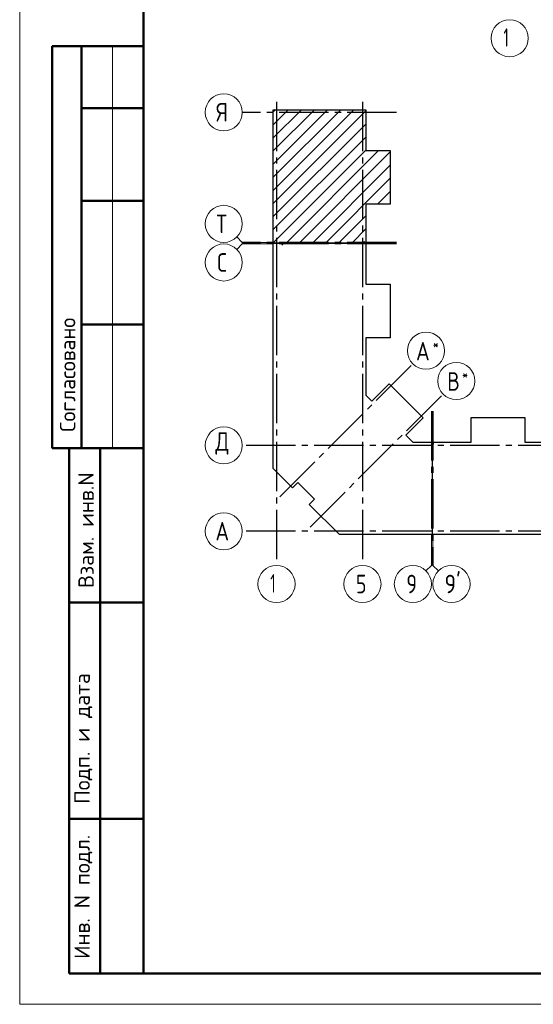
# Model space of a CAD drawing. Header units: millimetres. Extents: x 0 to 31770, y 0 to 42000.
# Tile 1 of 13: x 0 to 8306, y 0 to 15930. Entities that reach past the tile are written whole.
import ezdxf

# ---------------------------------------------------------------- set-up
doc = ezdxf.new("R2010")
doc.units = ezdxf.units.MM
doc.linetypes.add('______5', pattern=[1100, 800, -100, 100, -100])
doc.layers.add('Standard', color=7, linetype='Continuous', lineweight=25)
doc.layers.add('Оси', color=40, linetype='______5', lineweight=18)
doc.styles.add('ISOCPEUR', font='txt')

msp = doc.modelspace()

# ---------------------------------------------------------------- linework, layer by layer
at = {"layer": 'Standard', "color": 7, "linetype": 'Continuous', "lineweight": 50, "transparency": 33554687}
for p, q in [((2000, 15500), (527, 15500)), ((527, 15500), (527, 9000)), ((527, 15500), (527, 9000)), ((1000, 15500), (1000, 9000)), ((2000, 14500), (1000, 14500)), ((2000, 13000), (1000, 13000)), ((2000, 11000), (1000, 11000)), ((0, 9000), (6, 9000)), ((527, 9000), (2000, 9000)), ((800, 500), (800, 9000)), ((800, 500), (800, 9000)), ((1300, 500), (1300, 9000)), ((800, 6500), (2000, 6500)), ((800, 3000), (2000, 3000)), ((2000, 500), (800, 500))]:
    msp.add_line(p, q, dxfattribs=at)
at = {"layer": 'Standard', "color": 7, "linetype": 'Continuous', "lineweight": 13, "transparency": 33554687}
for p, q in [((1500, 15500), (1500, 9000)), ((3600, 12327), (3512, 12415)), ((3600, 12302), (3512, 12214)), ((3600, 12327), (4100, 12327)), ((3600, 12302), (4100, 12302)), ((6658, 7100), (6658, 7600)), ((6683, 7100), (6683, 7600)), ((6658, 7100), (6570, 7012)), ((6683, 7100), (6771, 7012))]:
    msp.add_line(p, q, dxfattribs=at)
at = {"layer": 'Standard', "color": 7, "linetype": 'Continuous', "lineweight": 35, "transparency": 33554687}
for p, q in [((4100, 13169), (5405, 14474)), ((4100, 13594), (4980, 14474)), ((4100, 14018), (4556, 14474)), ((4100, 14442), (4132, 14474)), ((4100, 13382), (5192, 14474)), ((4100, 13806), (4768, 14474)), ((4100, 14230), (4344, 14474)), ((4100, 12957), (5596, 14453)), ((4100, 12745), (5596, 14241)), ((4100, 12533), (5596, 14029)), ((4100, 12321), (5596, 13817)), ((4308, 12317), (5804, 13813)), ((4520, 12317), (5993, 13790)), ((4733, 12317), (5993, 13577)), ((4945, 12317), (5993, 13365)), ((5785, 12945), (5993, 13153)), ((5157, 12317), (5596, 12756)), ((5369, 12317), (5596, 12544)), ((5581, 12317), (5596, 12332))]:
    msp.add_line(p, q, dxfattribs=at)
at = {"layer": 'Standard', "color": 7, "linetype": 'Continuous', "lineweight": 13, "transparency": 33554687}
msp.add_lwpolyline([(0, 0), (29700, 0), (29700, 42000), (0, 42000), (0, 0)], close=True, dxfattribs=at)
at = {"layer": 'Standard', "color": 7, "linetype": 'Continuous', "lineweight": 50, "transparency": 33554687}
msp.add_lwpolyline([(2000, 41500), (29200, 41500), (29200, 500), (2000, 500), (2000, 41500)], close=True, dxfattribs=at)
at = {"layer": 'Standard', "color": 7, "linetype": 'Continuous', "lineweight": 25, "transparency": 33554687}
for points in [[(4100, 12317), (4100, 14474), (5596, 14474), (5596, 13813), (5993, 13813), (5993, 12945), (5596, 12945), (5596, 12317), (5578, 12317), (5578, 12337), (5563, 12337), (5563, 12317), (4100, 12317)], [(4100, 8857), (4100, 12312), (4238, 12312), (4238, 12292), (4253, 12292), (4253, 12312), (5596, 12312), (5596, 11649), (5993, 11649), (5993, 10781), (5596, 10781), (5596, 9855), (5694, 9757), (5975, 10038), (6524, 9489), (6243, 9208), (6355, 9096), (6668, 9096), (6668, 7600), (5170, 7600), (4682, 8088), (4767, 8173), (4499, 8441), (4414, 8356), (4100, 8670), (4100, 8857)], [(6673, 7600), (6673, 9063), (6693, 9063), (6693, 9078), (6673, 9078), (6673, 9096), (7301, 9096), (7301, 9493), (8169, 9493), (8169, 9096), (8787, 9096), (9405, 9096), (9405, 9493), (10273, 9493), (10273, 9096), (10934, 9096), (10934, 7600), (8787, 7600), (6673, 7600)]]:
    msp.add_lwpolyline(points, dxfattribs=at)
at = {"layer": 'Оси', "color": 8, "linetype": '______5', "lineweight": -3, "transparency": 33554687}
for p, q in [((4153, 14601), (4153, 7100)), ((5543, 14601), (5543, 7100)), ((6096, 14431), (3600, 14431)), ((6096, 12327), (3600, 12327)), ((6096, 12302), (3600, 12302)), ((4208, 8212), (6358, 10362)), ((4698, 7722), (6848, 9872)), ((6658, 9596), (6658, 7100)), ((6683, 9596), (6683, 7100)), ((11061, 9043), (3600, 9043)), ((11061, 9043), (3600, 9043)), ((11061, 7653), (3600, 7653))]:
    msp.add_line(p, q, dxfattribs=at)
at = {"layer": 'Оси', "color": 7, "linetype": 'Continuous', "lineweight": 13, "transparency": 33554687}
for centre in [(7924, 15630), (3300, 14431), (3300, 12627), (3300, 12002), (6570, 10574), (7060, 10084), (3300, 9043), (3300, 9043), (3300, 7653), (4153, 6800), (5543, 6800), (6358, 6800), (6983, 6800)]:
    msp.add_circle(centre, 300, dxfattribs=at)

# ---------------------------------------------------------------- texts
at = {"layer": 'Standard', "color": 7, "linetype": 'Continuous', "lineweight": 50, "transparency": 33554687, "char_height": 250, "attachment_point": 7, "rotation": 90, "style": 'ISOCPEUR'}
for s, insert, width in [('\\A1;{\\fISOCPEUR|i0|b0;\\H250.000000;\\W1.000000;\\C7;Согласовано}\\P', (900, 9261), 2071.88), ('\\A1;{\\fISOCPEUR|i0|b0;\\H250.000000;\\W1.000000;\\C7;Взам. инв.N}\\P', (1198, 6736), 1909.1), ('\\A1;{\\fISOCPEUR|i0|b0;\\H250.000000;\\W1.000000;\\C7;Подп. и дата}\\P', (1174, 3242), 2197.06), ('\\A1;{\\fISOCPEUR|i0|b0;\\H250.000000;\\W1.000000;\\C7;Инв. N подл.}\\P', (1174, 734), 2021.79)]:
    msp.add_mtext(s, dxfattribs=dict(at, insert=insert, width=width))
at = {"layer": 'Оси', "color": 7, "linetype": 'Continuous', "lineweight": 25, "transparency": 33554687, "attachment_point": 7, "style": 'ISOCPEUR'}
for s, insert, char_height, width in [('\\W0.56;1', (7824, 15490), 300, 233.32), ('\\W0.80;Я', (3180, 14281), 300, 359.83), ('\\W0.80;Т', (3180, 12477), 300, 359.83), ('\\W0.78;С', (3195, 11852), 300, 326.41), ('\\W0.82;А', (6409, 10417), 300, 392.65), ('\\W0.80;*', (6679, 10592), 180, 215.89), ('\\W0.80;В', (6914, 9927), 300, 359.85), ('\\W0.80;*', (7154, 10102), 180, 215.89), ('\\W0.82;Д', (3165, 8893), 300, 392.65), ('\\W0.82;А', (3165, 7503), 300, 392.65), ('\\W0.56;1', (4053, 6660), 300, 233.34), ('\\W0.78;5', (5438, 6650), 300, 326.41), ('\\W0.78;9', (6253, 6650), 300, 326.41), ("\\W0.84;9'", (6871, 6650), 300, 440.65)]:
    msp.add_mtext(s, dxfattribs=dict(at, insert=insert, char_height=char_height, width=width))

doc.saveas('drawing.dxf')
